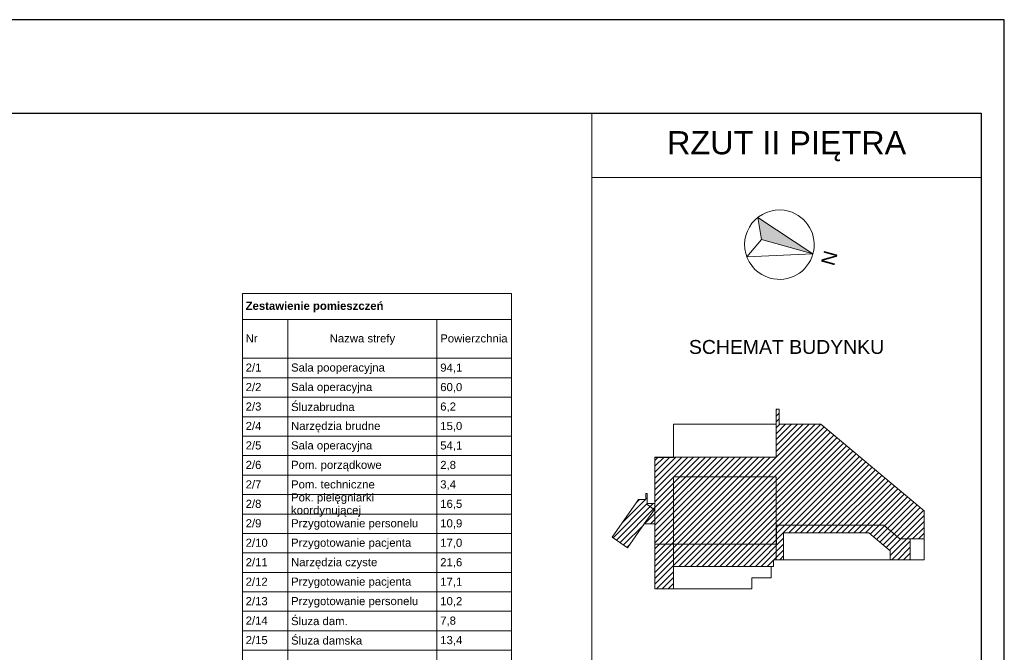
# Model space of a CAD drawing. Header units: millimetres. Extents: x -13944 to 84772, y -78836 to -35317.
# Tile 85 of 85: x 63520 to 84772, y -48969 to -35317. Entities that reach past the tile are written whole.
import ezdxf

# ---------------------------------------------------------------- set-up
doc = ezdxf.new("R2010")
doc.units = ezdxf.units.MM
doc.header["$MEASUREMENT"] = 0
for name, color, linetype, lineweight in [('0_Nr_pióra__1', 7, 'Continuous', 0), ('0_Nr_pióra__2', 7, 'Continuous', 15), ('0_Nr_pióra__3', 7, 'Continuous', 20), ('0_Nr_pióra__4', 7, 'Continuous', 25), ('0_Nr_pióra__6', 7, 'Continuous', 35), ('2D - Ogólne_Nr_pióra__1', 7, 'Continuous', 0), ('Konstrukcja - Stropy_Nr_pióra__1', 7, 'Continuous', 0), ('Konstrukcja - Ściany zew_Nr_pióra__1', 7, 'Continuous', 0)]:
    doc.layers.add(name, color=color, linetype=linetype, lineweight=lineweight)
doc.styles.add('GENERATED_STYLE_1', font='txt')
doc.styles.add('GENERATED_STYLE_2', font='txt')
doc.styles.add('GENERATED_STYLE_4', font='txt')
pattern_1 = [(45, (0, 0), (-63.63961, 63.63961), [])]

msp = doc.modelspace()

# ---------------------------------------------------------------- hatches: boundary and pattern name
at = {"layer": '2D - Ogólne_Nr_pióra__1', "linetype": 'Continuous', "lineweight": 0, "true_color": 0x000000}
msp.add_hatch(color=18, dxfattribs=at).paths.add_polyline_path([(80640.573, -40371.68), (79450.28, -39585.33), (79527.785, -40064.119)])
at = {"layer": 'Konstrukcja - Ściany zew_Nr_pióra__1', "linetype": 'Continuous'}
h = msp.add_hatch(dxfattribs=at)
h.set_pattern_fill('Cegła_licówka', color=256, style=0, pattern_type=2)
h.set_pattern_definition(pattern_1)
h.paths.add_polyline_path([(77232.324, -47598.853), (77232.324, -46198.853), (77232.324, -44759.33), (77632.474, -44759.33), (79845.324, -44759.086), (79845.324, -43724.856), (79910.324, -43724.856), (79910.324, -44046.086), (80811.015, -44046.086), (83042.324, -45917.727), (83042.324, -46522.727), (82742.824, -46522.727), (82742.824, -46971.607), (82311.224, -46972.006), (82310.911, -46782.134), (81847.879, -46393.686), (80008.324, -46393.686), (80008.324, -46971.33), (79789.324, -46971.326), (79789.324, -47117.006), (79743.324, -47117.006), (79319.706, -47117.006), (77631.824, -47117.006), (77631.824, -47598.853)])
h = msp.add_hatch(dxfattribs=at)
h.set_pattern_fill('Cegła_licówka', color=256, style=0, pattern_type=2)
h.set_pattern_definition(pattern_1)
h.paths.add_polyline_path([(76878.767, -45669.554), (77036.767, -45669.554), (77036.767, -45538.927), (77062.767, -45538.927), (77062.767, -45760.853), (77232.324, -45760.853), (77232.324, -46198.853), (77001.819, -46198.853), (76640.814, -46714.42), (76309.557, -46482.471)])

# ---------------------------------------------------------------- linework, layer by layer
at = {"layer": '0_Nr_pióra__1', "linetype": 'Continuous'}
for p, q in [((79450.28, -39585.33), (80640.573, -40371.68)), ((79527.785, -40064.119), (79215.4, -40435.146)), ((80640.573, -40371.68), (79527.785, -40064.119)), ((80640.573, -40371.68), (79527.785, -40064.119)), ((79215.4, -40435.146), (80640.573, -40371.68))]:
    msp.add_line(p, q, dxfattribs=at)
for start, end in [(74.5498257, 254.5498257), (254.5498257, 74.5498257)]:
    msp.add_arc((79917.676, -40171.88), 750, start, end, dxfattribs=at)
at = {"layer": '0_Nr_pióra__2', "linetype": 'Continuous'}
for p, q in [((75871.934, -77136.04), (75871.934, -37336.041)), ((75871.934, -38722.28), (84271.934, -38722.28)), ((68327.186, -41224.777), (68327.186, -41784.777)), ((68327.186, -41224.777), (74137.186, -41224.777)), ((74137.186, -41224.777), (74137.186, -41784.777)), ((68327.186, -41784.777), (74137.186, -41784.777)), ((68327.186, -41784.777), (68327.186, -42624.777)), ((69307.186, -41784.777), (69307.186, -42624.777)), ((72527.186, -41784.777), (72527.186, -42624.777)), ((74137.186, -41784.777), (74137.186, -42624.777)), ((68327.186, -42624.777), (69307.186, -42624.777)), ((68327.186, -42624.777), (69307.186, -42624.777)), ((68327.186, -42624.777), (68327.186, -43044.777)), ((69307.186, -42624.777), (69307.186, -43044.777)), ((69307.186, -42624.777), (72527.186, -42624.777)), ((69307.186, -42624.777), (72527.186, -42624.777)), ((69307.186, -42624.777), (69307.186, -43044.777)), ((72527.186, -42624.777), (72527.186, -43044.777)), ((72527.186, -42624.777), (74137.186, -42624.777)), ((72527.186, -42624.777), (74137.186, -42624.777)), ((72527.186, -42624.777), (72527.186, -43044.777)), ((74137.186, -42624.777), (74137.186, -43044.777)), ((68327.186, -43044.777), (69307.186, -43044.777)), ((68327.186, -43044.777), (69307.186, -43044.777)), ((68327.186, -43044.777), (68327.186, -43464.777)), ((69307.186, -43044.777), (69307.186, -43464.777)), ((69307.186, -43044.777), (72527.186, -43044.777)), ((69307.186, -43044.777), (72527.186, -43044.777)), ((69307.186, -43044.777), (69307.186, -43464.777)), ((72527.186, -43044.777), (72527.186, -43464.777)), ((72527.186, -43044.777), (74137.186, -43044.777)), ((72527.186, -43044.777), (74137.186, -43044.777)), ((72527.186, -43044.777), (72527.186, -43464.777)), ((74137.186, -43044.777), (74137.186, -43464.777)), ((68327.186, -43464.777), (69307.186, -43464.777)), ((68327.186, -43464.777), (69307.186, -43464.777)), ((68327.186, -43464.777), (68327.186, -43884.777)), ((69307.186, -43464.777), (69307.186, -43884.777)), ((69307.186, -43464.777), (72527.186, -43464.777)), ((69307.186, -43464.777), (72527.186, -43464.777)), ((69307.186, -43464.777), (69307.186, -43884.777)), ((72527.186, -43464.777), (72527.186, -43884.777)), ((72527.186, -43464.777), (74137.186, -43464.777)), ((72527.186, -43464.777), (74137.186, -43464.777)), ((72527.186, -43464.777), (72527.186, -43884.777)), ((74137.186, -43464.777), (74137.186, -43884.777)), ((68327.186, -43884.777), (69307.186, -43884.777)), ((68327.186, -43884.777), (69307.186, -43884.777)), ((68327.186, -43884.777), (68327.186, -44304.777)), ((69307.186, -43884.777), (69307.186, -44304.777)), ((69307.186, -43884.777), (72527.186, -43884.777)), ((69307.186, -43884.777), (72527.186, -43884.777)), ((69307.186, -43884.777), (69307.186, -44304.777)), ((72527.186, -43884.777), (72527.186, -44304.777)), ((72527.186, -43884.777), (74137.186, -43884.777)), ((72527.186, -43884.777), (74137.186, -43884.777)), ((72527.186, -43884.777), (72527.186, -44304.777)), ((74137.186, -43884.777), (74137.186, -44304.777)), ((68327.186, -44304.777), (69307.186, -44304.777)), ((68327.186, -44304.777), (69307.186, -44304.777)), ((68327.186, -44304.777), (68327.186, -44724.777)), ((69307.186, -44304.777), (69307.186, -44724.777)), ((69307.186, -44304.777), (72527.186, -44304.777)), ((69307.186, -44304.777), (72527.186, -44304.777)), ((69307.186, -44304.777), (69307.186, -44724.777)), ((72527.186, -44304.777), (72527.186, -44724.777)), ((72527.186, -44304.777), (74137.186, -44304.777)), ((72527.186, -44304.777), (74137.186, -44304.777)), ((72527.186, -44304.777), (72527.186, -44724.777)), ((74137.186, -44304.777), (74137.186, -44724.777)), ((68327.186, -44724.777), (69307.186, -44724.777)), ((68327.186, -44724.777), (69307.186, -44724.777)), ((68327.186, -44724.777), (68327.186, -45144.777)), ((69307.186, -44724.777), (69307.186, -45144.777)), ((69307.186, -44724.777), (72527.186, -44724.777)), ((69307.186, -44724.777), (72527.186, -44724.777)), ((69307.186, -44724.777), (69307.186, -45144.777)), ((72527.186, -44724.777), (72527.186, -45144.777)), ((72527.186, -44724.777), (74137.186, -44724.777)), ((72527.186, -44724.777), (74137.186, -44724.777)), ((72527.186, -44724.777), (72527.186, -45144.777)), ((74137.186, -44724.777), (74137.186, -45144.777)), ((68327.186, -45144.777), (69307.186, -45144.777)), ((68327.186, -45144.777), (69307.186, -45144.777)), ((68327.186, -45144.777), (68327.186, -45564.777)), ((69307.186, -45144.777), (69307.186, -45564.777)), ((69307.186, -45144.777), (72527.186, -45144.777)), ((69307.186, -45144.777), (72527.186, -45144.777)), ((69307.186, -45144.777), (69307.186, -45564.777)), ((72527.186, -45144.777), (72527.186, -45564.777)), ((72527.186, -45144.777), (74137.186, -45144.777)), ((72527.186, -45144.777), (74137.186, -45144.777)), ((72527.186, -45144.777), (72527.186, -45564.777)), ((74137.186, -45144.777), (74137.186, -45564.777)), ((68327.186, -45564.777), (69307.186, -45564.777)), ((68327.186, -45564.777), (69307.186, -45564.777)), ((68327.186, -45564.777), (69307.186, -45564.777)), ((68327.186, -45564.777), (69307.186, -45564.777)), ((68327.186, -45564.777), (68327.186, -45984.777)), ((69307.186, -45564.777), (69307.186, -45984.777)), ((69307.186, -45564.777), (72527.186, -45564.777)), ((69307.186, -45564.777), (72527.186, -45564.777)), ((69307.186, -45564.777), (72527.186, -45564.777)), ((69307.186, -45564.777), (72527.186, -45564.777)), ((69307.186, -45564.777), (69307.186, -45984.777)), ((72527.186, -45564.777), (72527.186, -45984.777)), ((72527.186, -45564.777), (74137.186, -45564.777)), ((72527.186, -45564.777), (74137.186, -45564.777)), ((72527.186, -45564.777), (74137.186, -45564.777)), ((72527.186, -45564.777), (74137.186, -45564.777)), ((72527.186, -45564.777), (72527.186, -45984.777)), ((74137.186, -45564.777), (74137.186, -45984.777)), ((68327.186, -45984.777), (69307.186, -45984.777)), ((68327.186, -45984.777), (69307.186, -45984.777)), ((68327.186, -45984.777), (68327.186, -46404.777)), ((69307.186, -45984.777), (69307.186, -46404.777)), ((69307.186, -45984.777), (72527.186, -45984.777)), ((69307.186, -45984.777), (72527.186, -45984.777)), ((69307.186, -45984.777), (69307.186, -46404.777)), ((72527.186, -45984.777), (72527.186, -46404.777)), ((72527.186, -45984.777), (74137.186, -45984.777)), ((72527.186, -45984.777), (74137.186, -45984.777)), ((72527.186, -45984.777), (72527.186, -46404.777)), ((74137.186, -45984.777), (74137.186, -46404.777)), ((68327.186, -46404.777), (69307.186, -46404.777)), ((68327.186, -46404.777), (69307.186, -46404.777)), ((68327.186, -46404.777), (68327.186, -46824.777)), ((69307.186, -46404.777), (69307.186, -46824.777)), ((69307.186, -46404.777), (72527.186, -46404.777)), ((69307.186, -46404.777), (72527.186, -46404.777)), ((69307.186, -46404.777), (69307.186, -46824.777)), ((72527.186, -46404.777), (72527.186, -46824.777)), ((72527.186, -46404.777), (74137.186, -46404.777)), ((72527.186, -46404.777), (74137.186, -46404.777)), ((72527.186, -46404.777), (72527.186, -46824.777)), ((74137.186, -46404.777), (74137.186, -46824.777)), ((68327.186, -46824.777), (69307.186, -46824.777)), ((68327.186, -46824.777), (69307.186, -46824.777)), ((68327.186, -46824.777), (68327.186, -47244.777)), ((69307.186, -46824.777), (69307.186, -47244.777)), ((69307.186, -46824.777), (72527.186, -46824.777)), ((69307.186, -46824.777), (72527.186, -46824.777)), ((69307.186, -46824.777), (69307.186, -47244.777)), ((72527.186, -46824.777), (72527.186, -47244.777)), ((72527.186, -46824.777), (74137.186, -46824.777)), ((72527.186, -46824.777), (74137.186, -46824.777)), ((72527.186, -46824.777), (72527.186, -47244.777)), ((74137.186, -46824.777), (74137.186, -47244.777)), ((68327.186, -47244.777), (69307.186, -47244.777)), ((68327.186, -47244.777), (69307.186, -47244.777)), ((68327.186, -47244.777), (68327.186, -47664.777)), ((69307.186, -47244.777), (69307.186, -47664.777)), ((69307.186, -47244.777), (72527.186, -47244.777)), ((69307.186, -47244.777), (72527.186, -47244.777)), ((69307.186, -47244.777), (69307.186, -47664.777)), ((72527.186, -47244.777), (72527.186, -47664.777)), ((72527.186, -47244.777), (74137.186, -47244.777)), ((72527.186, -47244.777), (74137.186, -47244.777)), ((72527.186, -47244.777), (72527.186, -47664.777)), ((74137.186, -47244.777), (74137.186, -47664.777)), ((68327.186, -47664.777), (69307.186, -47664.777)), ((68327.186, -47664.777), (69307.186, -47664.777)), ((68327.186, -47664.777), (68327.186, -48084.777)), ((69307.186, -47664.777), (69307.186, -48084.777)), ((69307.186, -47664.777), (72527.186, -47664.777)), ((69307.186, -47664.777), (72527.186, -47664.777)), ((69307.186, -47664.777), (69307.186, -48084.777)), ((72527.186, -47664.777), (72527.186, -48084.777)), ((72527.186, -47664.777), (74137.186, -47664.777)), ((72527.186, -47664.777), (74137.186, -47664.777)), ((72527.186, -47664.777), (72527.186, -48084.777)), ((74137.186, -47664.777), (74137.186, -48084.777)), ((68327.186, -48084.777), (69307.186, -48084.777)), ((68327.186, -48084.777), (69307.186, -48084.777)), ((68327.186, -48084.777), (68327.186, -48504.777)), ((69307.186, -48084.777), (69307.186, -48504.777)), ((69307.186, -48084.777), (72527.186, -48084.777)), ((69307.186, -48084.777), (72527.186, -48084.777)), ((69307.186, -48084.777), (69307.186, -48504.777)), ((72527.186, -48084.777), (72527.186, -48504.777)), ((72527.186, -48084.777), (74137.186, -48084.777)), ((72527.186, -48084.777), (74137.186, -48084.777)), ((72527.186, -48084.777), (72527.186, -48504.777)), ((74137.186, -48084.777), (74137.186, -48504.777)), ((68327.186, -48504.777), (69307.186, -48504.777)), ((68327.186, -48504.777), (69307.186, -48504.777)), ((68327.186, -48504.777), (68327.186, -48924.777)), ((69307.186, -48504.777), (69307.186, -48924.777)), ((69307.186, -48504.777), (72527.186, -48504.777)), ((69307.186, -48504.777), (72527.186, -48504.777)), ((69307.186, -48504.777), (69307.186, -48924.777)), ((72527.186, -48504.777), (72527.186, -48924.777)), ((72527.186, -48504.777), (74137.186, -48504.777)), ((72527.186, -48504.777), (74137.186, -48504.777)), ((72527.186, -48504.777), (72527.186, -48924.777)), ((74137.186, -48504.777), (74137.186, -48924.777)), ((68327.186, -48924.777), (69307.186, -48924.777)), ((68327.186, -48924.777), (69307.186, -48924.777)), ((68327.186, -48924.777), (68327.186, -49344.777)), ((69307.186, -48924.777), (69307.186, -49344.777)), ((69307.186, -48924.777), (72527.186, -48924.777)), ((69307.186, -48924.777), (72527.186, -48924.777)), ((69307.186, -48924.777), (69307.186, -49344.777)), ((72527.186, -48924.777), (72527.186, -49344.777)), ((72527.186, -48924.777), (74137.186, -48924.777)), ((72527.186, -48924.777), (74137.186, -48924.777)), ((72527.186, -48924.777), (72527.186, -49344.777)), ((74137.186, -48924.777), (74137.186, -49344.777))]:
    msp.add_line(p, q, dxfattribs=at)
at = {"layer": '0_Nr_pióra__4', "linetype": 'Continuous', "flags": 128}
for points in [[(84771.934, -35317.498), (-13943.569, -35317.498), (-13943.569, -78836.041), (84771.934, -78836.041)], [(-9110.033, -37336.041), (84271.934, -37336.041), (84271.934, -78336.041), (-9110.033, -78336.041)]]:
    msp.add_lwpolyline(points, close=True, dxfattribs=at)
at = {"layer": '2D - Ogólne_Nr_pióra__1', "linetype": 'Continuous', "flags": 128}
msp.add_lwpolyline([(80640.573, -40371.68), (79450.28, -39585.33), (79527.785, -40064.119)], close=True, dxfattribs=at)
at = {"layer": 'Konstrukcja - Stropy_Nr_pióra__1', "linetype": 'Continuous', "flags": 128}
for points in [[(77232.324, -47598.853), (77232.324, -45887.777), (77232.324, -44764.33), (77632.474, -44764.33), (77632.474, -44046.33), (79845.324, -44046.086), (79845.324, -43724.856), (79910.324, -43724.856), (79910.324, -44046.086), (80811.015, -44046.086), (83042.324, -45917.727), (83042.324, -46522.727), (83042.324, -46971.33), (79789.324, -46971.326), (79789.324, -47117.006), (79743.324, -47117.006), (79743.324, -47361.853), (79319.706, -47361.853), (79319.706, -47598.853)], [(77232.324, -47598.853), (77232.324, -45887.777), (77232.324, -44759.33), (77632.474, -44759.33), (77632.474, -44046.33), (79845.324, -44046.086), (79845.324, -43724.856), (79910.324, -43724.856), (79910.324, -44046.086), (80811.015, -44046.086), (83042.324, -45917.727), (83042.324, -46522.727), (83042.324, -46971.33), (79847.476, -46971.33), (79846.346, -46971.326), (79846.346, -45180.33), (77631.476, -45180.33), (77631.476, -47598.853)], [(77232.324, -45887.777), (77232.324, -44759.33), (77632.474, -44759.33), (79845.324, -44759.086), (79845.324, -43724.856), (79910.324, -43724.856), (79910.324, -44046.086), (80811.015, -44046.086), (83042.324, -45917.727), (83042.324, -46522.727), (82520.301, -46522.727), (82169.338, -46228.336), (79857.669, -46228.316), (79857.718, -46634.78), (77232.324, -46634.78)], [(76878.767, -45669.554), (77036.767, -45669.554), (77036.767, -45538.927), (77062.767, -45538.927), (77062.767, -45760.853), (77232.324, -45760.853), (77232.324, -46198.853), (77001.819, -46198.853), (76640.814, -46714.42), (76309.557, -46482.471)], [(76878.767, -45669.554), (77036.767, -45669.554), (77036.767, -45538.927), (77062.767, -45538.927), (77062.767, -45780.554), (77212.215, -45885.199), (77230.476, -45887.777), (77218.406, -45889.534), (77001.819, -46198.853), (76640.814, -46714.42), (76309.557, -46482.471)]]:
    msp.add_lwpolyline(points, close=True, dxfattribs=at)
at = {"layer": 'Konstrukcja - Ściany zew_Nr_pióra__1', "linetype": 'Continuous', "flags": 128}
for points in [[(77232.324, -47598.853), (77232.324, -46198.853), (77232.324, -44759.33), (77632.474, -44759.33), (79845.324, -44759.086), (79845.324, -43724.856), (79910.324, -43724.856), (79910.324, -44046.086), (80811.015, -44046.086), (83042.324, -45917.727), (83042.324, -46522.727), (82742.824, -46522.727), (82742.824, -46971.607), (82311.224, -46972.006), (82310.911, -46782.134), (81847.879, -46393.686), (80008.324, -46393.686), (80008.324, -46971.33), (79789.324, -46971.326), (79789.324, -47117.006), (79743.324, -47117.006), (79319.706, -47117.006), (77631.824, -47117.006), (77631.824, -47598.853)], [(76878.767, -45669.554), (77036.767, -45669.554), (77036.767, -45538.927), (77062.767, -45538.927), (77062.767, -45760.853), (77232.324, -45760.853), (77232.324, -46198.853), (77001.819, -46198.853), (76640.814, -46714.42), (76309.557, -46482.471)]]:
    msp.add_lwpolyline(points, close=True, dxfattribs=at)

# ---------------------------------------------------------------- texts
at = {"layer": '0_Nr_pióra__1', "linetype": 'Continuous', "insert": (80889.846, -40275.942), "char_height": 300, "attachment_point": 7, "rotation": 254.5498257, "style": 'GENERATED_STYLE_1'}
msp.add_mtext('\\A1;{\\fArial|b0|i0|c238|p38;N}', dxfattribs=at)
at = {"layer": '0_Nr_pióra__3', "linetype": 'Continuous', "attachment_point": 2, "style": 'GENERATED_STYLE_4'}
for s, insert, char_height in [('\\A1;{\\fArial|b0|i0|c0|p38;RZUT II PIĘTRA}', (80074.017, -37722.758), 500), ('\\A1;{\\fArial|b0|i0|c0|p38;SCHEMAT BUDYNKU}', (80071.756, -42229.531), 300)]:
    msp.add_mtext(s, dxfattribs=dict(at, insert=insert, char_height=char_height))
at = {"layer": '0_Nr_pióra__6', "linetype": 'Continuous', "char_height": 175}
for s, insert, attachment_point, style in [('\\A1;{\\fArial|b1|i0|c238|p38;Zestawienie pomieszczeń}', (68397.186, -41518.136), 4, 'GENERATED_STYLE_2'), ('\\A1;{\\fArial|b0|i0|c238|p38;Nr }', (68397.186, -42194.776), 4, 'GENERATED_STYLE_1'), ('\\A1;{\\fArial|b0|i0|c238|p38;Nazwa strefy}', (70917.186, -42219.976), 5, 'GENERATED_STYLE_1'), ('\\A1;{\\fArial|b0|i0|c238|p38;Powierzchnia}', (72597.186, -42196.156), 4, 'GENERATED_STYLE_1'), ('\\A1;{\\fArial|b0|i0|c238|p38;2/1}', (68397.186, -42826.216), 4, 'GENERATED_STYLE_1'), ('\\A1;{\\fArial|b0|i0|c238|p38;Sala pooperacyjna}', (69377.186, -42849.976), 4, 'GENERATED_STYLE_1'), ('\\A1;{\\fArial|b0|i0|c238|p38;94,1}', (72597.186, -42841.756), 4, 'GENERATED_STYLE_1'), ('\\A1;{\\fArial|b0|i0|c238|p38;2/2}', (68397.186, -43246.216), 4, 'GENERATED_STYLE_1'), ('\\A1;{\\fArial|b0|i0|c238|p38;Sala operacyjna}', (69377.186, -43269.976), 4, 'GENERATED_STYLE_1'), ('\\A1;{\\fArial|b0|i0|c238|p38;60,0}', (72597.186, -43261.756), 4, 'GENERATED_STYLE_1'), ('\\A1;{\\fArial|b0|i0|c238|p38;2/3}', (68397.186, -43666.276), 4, 'GENERATED_STYLE_1'), ('\\A1;{\\fArial|b0|i0|c238|p38;Śluzabrudna}', (69377.186, -43676.137), 4, 'GENERATED_STYLE_1'), ('\\A1;{\\fArial|b0|i0|c238|p38;6,2}', (72597.186, -43681.756), 4, 'GENERATED_STYLE_1'), ('\\A1;{\\fArial|b0|i0|c238|p38;2/4}', (68397.186, -44086.216), 4, 'GENERATED_STYLE_1'), ('\\A1;{\\fArial|b0|i0|c238|p38;Narzędzia brudne}', (69377.186, -44109.976), 4, 'GENERATED_STYLE_1'), ('\\A1;{\\fArial|b0|i0|c238|p38;15,0}', (72597.186, -44101.756), 4, 'GENERATED_STYLE_1'), ('\\A1;{\\fArial|b0|i0|c238|p38;2/5}', (68397.186, -44506.216), 4, 'GENERATED_STYLE_1'), ('\\A1;{\\fArial|b0|i0|c238|p38;Sala operacyjna}', (69377.186, -44529.976), 4, 'GENERATED_STYLE_1'), ('\\A1;{\\fArial|b0|i0|c238|p38;54,1}', (72597.186, -44521.756), 4, 'GENERATED_STYLE_1'), ('\\A1;{\\fArial|b0|i0|c238|p38;2/6}', (68397.186, -44926.216), 4, 'GENERATED_STYLE_1'), ('\\A1;{\\fArial|b0|i0|c238|p38;Pom. porządkowe}', (69377.186, -44949.976), 4, 'GENERATED_STYLE_1'), ('\\A1;{\\fArial|b0|i0|c238|p38;2,8}', (72597.186, -44941.756), 4, 'GENERATED_STYLE_1'), ('\\A1;{\\fArial|b0|i0|c238|p38;2/7}', (68397.186, -45346.216), 4, 'GENERATED_STYLE_1'), ('\\A1;{\\fArial|b0|i0|c238|p38;Pom. techniczne}', (69377.186, -45346.156), 4, 'GENERATED_STYLE_1'), ('\\A1;{\\fArial|b0|i0|c238|p38;3,4}', (72597.186, -45361.756), 4, 'GENERATED_STYLE_1'), ('\\A1;{\\fArial|b0|i0|c238|p38;2/8}', (68397.186, -45766.216), 4, 'GENERATED_STYLE_1'), ('\\A1;{\\fArial|b0|i0|c238|p38;16,5}', (72597.186, -45781.756), 4, 'GENERATED_STYLE_1'), ('\\A1;{\\fArial|b0|i0|c238|p38;2/9}', (68397.186, -46186.216), 4, 'GENERATED_STYLE_1'), ('\\A1;{\\fArial|b0|i0|c238|p38;Przygotowanie personelu}', (69377.186, -46209.976), 4, 'GENERATED_STYLE_1'), ('\\A1;{\\fArial|b0|i0|c238|p38;10,9}', (72597.186, -46201.756), 4, 'GENERATED_STYLE_1'), ('\\A1;{\\fArial|b0|i0|c238|p38;2/10}', (68397.186, -46606.216), 4, 'GENERATED_STYLE_1'), ('\\A1;{\\fArial|b0|i0|c238|p38;Przygotowanie pacjenta}', (69377.186, -46629.976), 4, 'GENERATED_STYLE_1'), ('\\A1;{\\fArial|b0|i0|c238|p38;17,0}', (72597.186, -46621.756), 4, 'GENERATED_STYLE_1'), ('\\A1;{\\fArial|b0|i0|c238|p38;2/11}', (68397.186, -47026.216), 4, 'GENERATED_STYLE_1'), ('\\A1;{\\fArial|b0|i0|c238|p38;Narzędzia czyste}', (69377.186, -47049.976), 4, 'GENERATED_STYLE_1'), ('\\A1;{\\fArial|b0|i0|c238|p38;21,6}', (72597.186, -47041.756), 4, 'GENERATED_STYLE_1'), ('\\A1;{\\fArial|b0|i0|c238|p38;2/12}', (68397.186, -47446.216), 4, 'GENERATED_STYLE_1'), ('\\A1;{\\fArial|b0|i0|c238|p38;Przygotowanie pacjenta}', (69377.186, -47469.976), 4, 'GENERATED_STYLE_1'), ('\\A1;{\\fArial|b0|i0|c238|p38;17,1}', (72597.186, -47461.756), 4, 'GENERATED_STYLE_1'), ('\\A1;{\\fArial|b0|i0|c238|p38;2/13}', (68397.186, -47866.276), 4, 'GENERATED_STYLE_1'), ('\\A1;{\\fArial|b0|i0|c238|p38;Przygotowanie personelu}', (69377.186, -47889.976), 4, 'GENERATED_STYLE_1'), ('\\A1;{\\fArial|b0|i0|c238|p38;10,2}', (72597.186, -47881.756), 4, 'GENERATED_STYLE_1'), ('\\A1;{\\fArial|b0|i0|c238|p38;2/14}', (68397.186, -48286.216), 4, 'GENERATED_STYLE_1'), ('\\A1;{\\fArial|b0|i0|c238|p38;Śluza dam.}', (69377.186, -48296.137), 4, 'GENERATED_STYLE_1'), ('\\A1;{\\fArial|b0|i0|c238|p38;7,8}', (72597.186, -48301.756), 4, 'GENERATED_STYLE_1'), ('\\A1;{\\fArial|b0|i0|c238|p38;2/15}', (68397.186, -48706.216), 4, 'GENERATED_STYLE_1'), ('\\A1;{\\fArial|b0|i0|c238|p38;Śluza damska}', (69377.186, -48716.137), 4, 'GENERATED_STYLE_1'), ('\\A1;{\\fArial|b0|i0|c238|p38;13,4}', (72597.186, -48721.756), 4, 'GENERATED_STYLE_1')]:
    msp.add_mtext(s, dxfattribs=dict(at, insert=insert, attachment_point=attachment_point, style=style))
at = {"layer": '0_Nr_pióra__6', "linetype": 'Continuous', "insert": (69377.186, -45789.975), "char_height": 175, "width": 3080, "attachment_point": 4, "line_spacing_factor": 0.940037, "style": 'GENERATED_STYLE_1'}
msp.add_mtext('\\A1;{\\fArial|b0|i0|c238|p38;Pok. pielęgniarki koordynującej}', dxfattribs=at)

doc.saveas('drawing.dxf')
